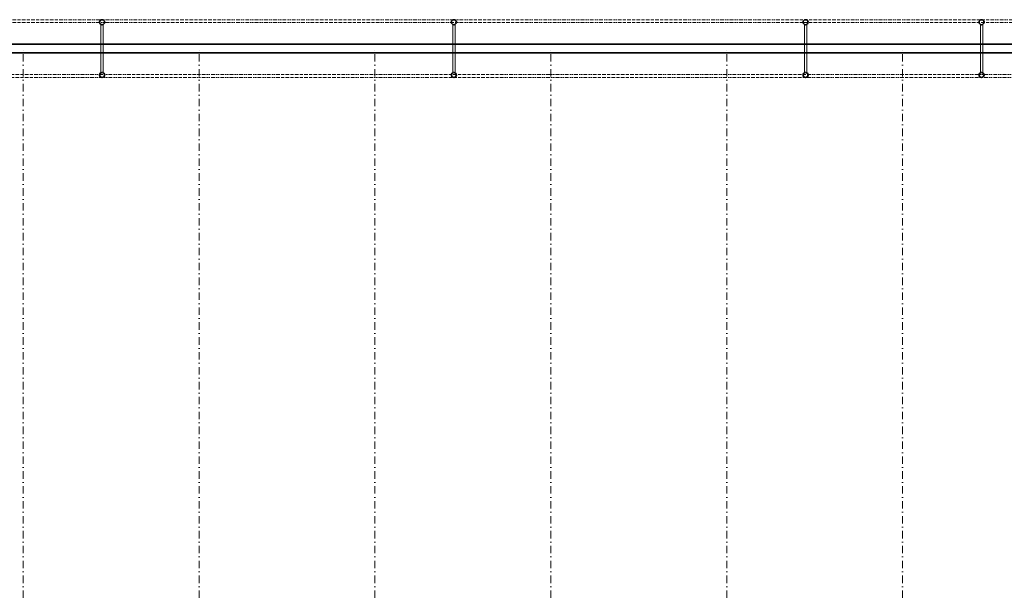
# Model space of a CAD drawing. Header units: millimetres. Extents: x -485339 to 350584, y -1189936 to 0.
# Tile 135 of 256: x -127998 to -94410, y -1011315 to -991788. Entities that reach past the tile are written whole.
import ezdxf

# ---------------------------------------------------------------- set-up
doc = ezdxf.new("R2010")
doc.units = ezdxf.units.MM
doc.header["$LTSCALE"] = 10
doc.linetypes.add('DASHDOT', pattern=[25.4, 12.7, -6.35, 0, -6.35])
doc.linetypes.add('DĚLICÍ2', pattern=[15.875, 6.35, -3.175, 0, -3.175, 0, -3.175])
doc.layers.add('St_plocha_místn', color=140, linetype='Continuous', lineweight=18, plot=False)
for name, color, linetype, lineweight in [('St_sloupy_konstrukce haly', 5, 'Continuous', 35), ('St_čáry_nad', 250, 'DĚLICÍ2', 18), ('St_čáry_obrys', 5, 'Continuous', 35), ('St_čáry_osy', 250, 'DASHDOT', 18)]:
    doc.layers.add(name, color=color, linetype=linetype, lineweight=lineweight)

# ---------------------------------------------------------------- blocks, each defined once
blk = doc.blocks.new('G$CD8A98CDB')
at = {"layer": 'St_sloupy_konstrukce haly', "color": 250, "lineweight": 18, "ltscale": 2}
for points in [[(-825, 0), (825, 0)], [(-825, -80), (825, -80)]]:
    blk.add_lwpolyline(points, dxfattribs=at)
at = {"layer": 'St_sloupy_konstrukce haly', "ltscale": 2}
for centre in [(-900, -40), (900, -40)]:
    blk.add_circle(centre, 85, dxfattribs=at)

msp = doc.modelspace()

# ---------------------------------------------------------------- linework, layer by layer
at = {"layer": 'St_plocha_místn'}
msp.add_lwpolyline([(-43925.2, -992922.8), (-140154.9, -992922.8), (-140154.9, -996437.6), (-140044.9, -996437.6), (-140044.9, -996647.6), (-140154.9, -996647.6), (-140149.9, -1002677.6), (-140044.9, -1002677.6), (-140044.9, -1002887.6), (-140254.9, -1002887.6), (-140254.9, -1007957.6), (-140044.9, -1007957.6), (-140044.9, -1008167.6), (-140154.9, -1008167.6), (-140154.9, -1014197.6), (-140044.9, -1014197.6), (-140044.9, -1014407.6), (-140154.9, -1014407.6), (-140154.5, -1017422.6), (-122964.9, -1017420.4), (-122964.9, -1015231.2), (-101864.9, -1015242.9), (-101865.2, -1017417.5), (-94034.9, -1017416.5)], dxfattribs=at)
at = {"layer": 'St_čáry_nad', "ltscale": 2}
for points in [[(-43925.2, -991788.1), (-139882.7, -991788.1)], [(-43925.2, -991888.1), (-139882.7, -991888.1)], [(-43825.2, -993660.1), (-139882.7, -993660.1)], [(-43825.2, -993760.1), (-139882.7, -993760.1)]]:
    msp.add_lwpolyline(points, dxfattribs=at)
at = {"layer": 'St_čáry_obrys', "ltscale": 2}
for points in [[(-140154.9, -992622.8), (-43925.2, -992622.8)], [(-140454.9, -992922.8), (-43625.2, -992922.8)]]:
    msp.add_lwpolyline(points, dxfattribs=at)
at = {"layer": 'St_čáry_osy', "ltscale": 2}
for points in [[(-127879.9, -1059777.6), (-127879.9, -992785.6)], [(-121879.9, -1059777.6), (-121879.9, -992785.6)], [(-115879.9, -1059777.6), (-115879.9, -992785.6)], [(-109879.9, -1059777.6), (-109879.9, -992785.6)], [(-103879.9, -1059777.6), (-103879.9, -992785.6)], [(-97879.9, -1059777.6), (-97879.9, -992785.6)]]:
    msp.add_lwpolyline(points, dxfattribs=at)

# ---------------------------------------------------------------- block references
at = {"layer": 'St_sloupy_konstrukce haly', "ltscale": 2, "rotation": 90}
for p in [(-125227.7, -992773.1), (-113227.7, -992773.1), (-101227.7, -992773.1), (-95227.7, -992773.1)]:
    msp.add_blockref('G$CD8A98CDB', p, dxfattribs=at)

doc.saveas('drawing.dxf')
